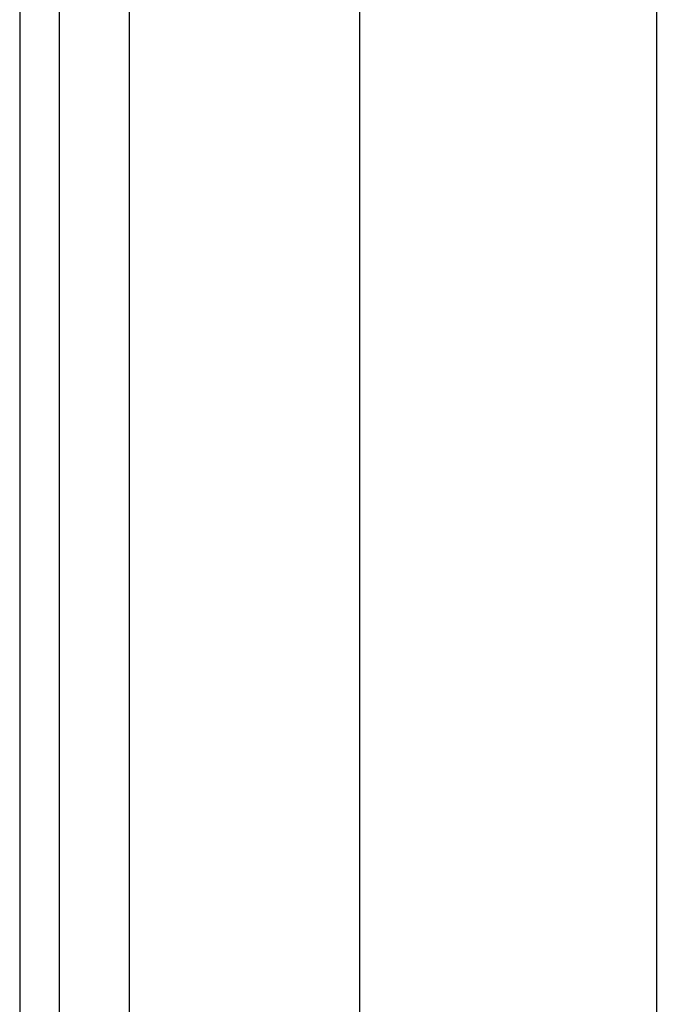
# Model space of a CAD drawing. Header units: inches. Extents: x 3.3 to 80.3, y 4.6 to 43.1.
# Tile 8 of 80: x 3.254 to 4.1, y 15.301 to 16.609. Entities that reach past the tile are written whole.
import ezdxf

# ---------------------------------------------------------------- set-up
doc = ezdxf.new("R2010")
doc.units = ezdxf.units.IN
doc.header["$MEASUREMENT"] = 0
doc.layers.add('Visible Edges(ANSI)', color=7, linetype='Continuous', lineweight=25)
doc.layers.add('Visible Tangent Edges(ANSI)', color=7, linetype='Continuous', lineweight=25)

msp = doc.modelspace()

# ---------------------------------------------------------------- linework, layer by layer
at = {"layer": 'Visible Edges(ANSI)'}
for p, q in [((3.2541, 32.6239), (3.2541, 13.1129)), ((3.3071, 13.1129), (3.3071, 32.6239)), ((3.7062, 13.7853), (3.7062, 16.834)), ((4.0999, 16.833), (4.0999, 13.7853))]:
    msp.add_line(p, q, dxfattribs=at)
at = {"layer": 'Visible Tangent Edges(ANSI)'}
msp.add_line((3.4001, 13.1129), (3.4001, 32.6239), dxfattribs=at)

doc.saveas('drawing.dxf')
